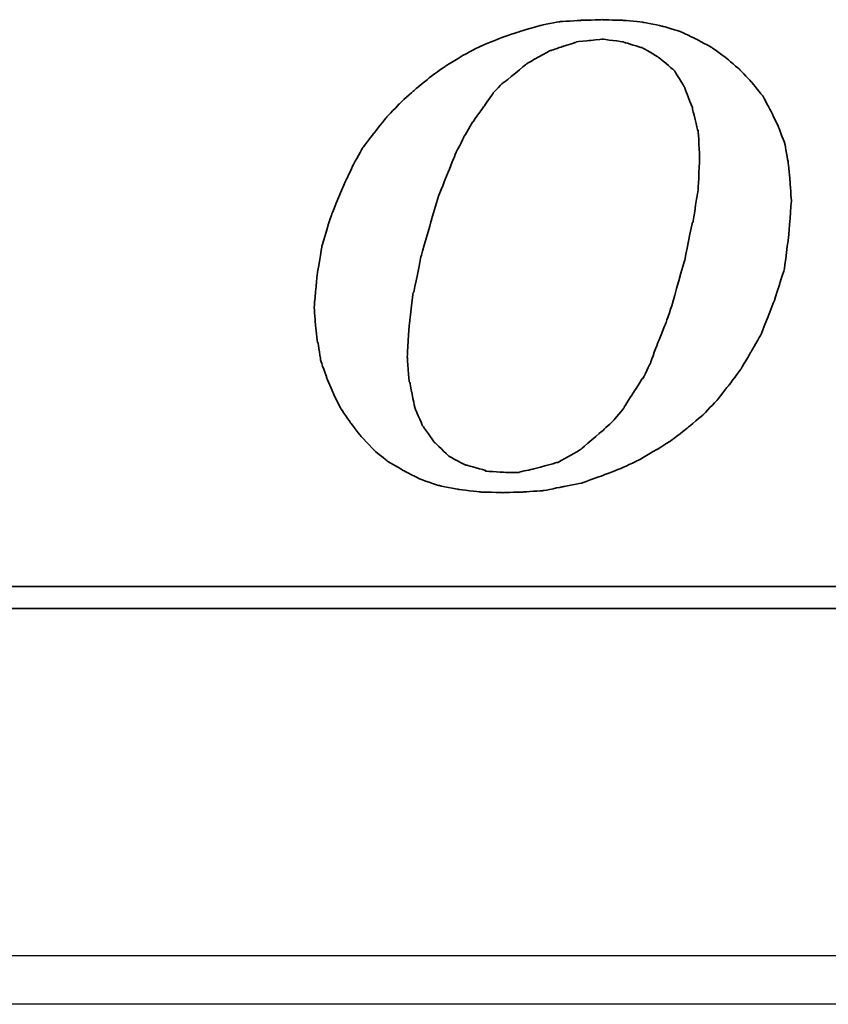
# Model space of a CAD drawing. Header units: millimetres. Extents: x -386 to 3135, y -1989 to 860.
# Tile 73 of 256: x -48.49 to -40.14, y -1641.15 to -1630.99. Entities that reach past the tile are written whole.
import ezdxf

# ---------------------------------------------------------------- set-up
doc = ezdxf.new("R2010")
doc.units = ezdxf.units.MM
doc.layers.get('0').update_dxf_attribs({"linetype": 'CONTINUOUS'})
doc.layers.add('DIM', color=4, linetype='CONTINUOUS')
doc.layers.add('layer 1', color=7, linetype='CONTINUOUS')

# ---------------------------------------------------------------- blocks, each defined once
blk = doc.blocks.new('TBI MOTION logo(完整正式版)')
at = {"layer": 'layer 1', "color": 22, "lineweight": 35}
for points, knots in [([(-11.34375, -6.98375), (-11.34375, -6.98375), (-10.91375, -7.43875), (-10.91375, -7.43875), (-10.91375, -7.43875), (-10.91375, -7.43875), (-10.38625, -7.87125), (-10.38625, -7.87125), (-10.38625, -7.87125), (-10.38625, -7.87125), (-9.81125, -8.20375), (-9.81125, -8.20375), (-9.81125, -8.20375), (-9.81125, -8.20375), (-9.21125, -8.51875), (-9.21125, -8.51875), (-9.21125, -8.51875), (-9.21125, -8.51875), (-8.51625, -8.75875), (-8.51625, -8.75875), (-8.51625, -8.75875), (-8.51625, -8.75875), (-7.77125, -8.90375), (-7.77125, -8.90375), (-7.77125, -8.90375), (-7.77125, -8.90375), (-6.97875, -8.99875), (-6.97875, -8.99875), (-6.97875, -8.99875), (-6.97875, -8.99875), (-6.14125, -9.02375), (-6.14125, -9.02375), (-6.14125, -9.02375), (-6.14125, -9.02375), (-5.37125, -8.99875), (-5.37125, -8.99875), (-5.37125, -8.99875), (-5.37125, -8.99875), (-4.65375, -8.94875), (-4.65375, -8.94875), (-4.65375, -8.94875), (-4.65375, -8.94875), (-3.93375, -8.80625), (-3.93375, -8.80625), (-3.93375, -8.80625), (-3.93375, -8.80625), (-3.21375, -8.66375), (-3.21375, -8.66375), (-3.21375, -8.66375), (-3.21375, -8.66375), (-2.49375, -8.39875), (-2.49375, -8.39875), (-2.49375, -8.39875), (-2.49375, -8.39875), (-1.79875, -8.13375), (-1.79875, -8.13375), (-1.79875, -8.13375), (-1.79875, -8.13375), (-1.17375, -7.84375), (-1.17375, -7.84375), (-1.17375, -7.84375), (-1.17375, -7.84375), (-0.52375, -7.46375), (-0.52375, -7.46375), (-0.52375, -7.46375), (-0.52375, -7.46375), (0.10124, -7.07875), (0.10124, -7.07875), (0.10124, -7.07875), (0.10124, -7.07875), (0.67625, -6.62375), (0.67625, -6.62375), (0.67625, -6.62375), (0.67625, -6.62375), (1.24874, -6.14375), (1.24874, -6.14375), (1.24874, -6.14375), (1.24874, -6.14375), (1.72874, -5.64125), (1.72874, -5.64125), (1.72874, -5.64125), (1.72874, -5.64125), (2.18624, -5.06375), (2.18624, -5.06375), (2.18624, -5.06375), (2.18624, -5.06375), (2.61625, -4.48874), (2.61625, -4.48874), (2.61625, -4.48874), (2.61625, -4.48874), (3.00125, -3.83874), (3.00125, -3.83874), (3.00125, -3.83874), (3.00125, -3.83874), (3.36124, -3.21374), (3.36124, -3.21374), (3.36124, -3.21374), (3.36124, -3.21374), (3.84374, -1.99125), (3.84374, -1.99125), (3.84374, -1.99125), (3.84374, -1.99125), (4.22625, -0.81875), (4.22625, -0.81875), (4.22625, -0.81875), (4.22625, -0.81875), (4.39125, 0.45624), (4.39125, 0.45624), (4.39125, 0.45624), (4.39125, 0.45624), (4.48874, 1.70124), (4.48874, 1.70124), (4.48874, 1.70124), (4.48874, 1.70124), (4.43874, 2.44625), (4.43874, 2.44625), (4.43874, 2.44625), (4.43874, 2.44625), (4.36874, 3.14125), (4.36874, 3.14125), (4.36874, 3.14125), (4.36874, 3.14125), (4.25125, 3.81125), (4.25125, 3.81125), (4.25125, 3.81125), (4.25125, 3.81125), (4.03124, 4.41125), (4.03124, 4.41125), (4.03124, 4.41125), (4.03124, 4.41125), (3.74374, 5.01125), (3.74374, 5.01125), (3.74374, 5.01125), (3.74374, 5.01125), (3.43124, 5.58875), (3.43124, 5.58875), (3.43124, 5.58875), (3.43124, 5.58875), (3.02625, 6.09125), (3.02625, 6.09125), (3.02625, 6.09125), (3.02625, 6.09125), (2.59374, 6.54875), (2.59374, 6.54875), (2.59374, 6.54875), (2.59374, 6.54875), (2.09124, 6.98125), (2.09124, 6.98125), (2.09124, 6.98125), (2.09124, 6.98125), (1.56124, 7.36625), (1.56124, 7.36625), (1.56124, 7.36625), (1.56124, 7.36625), (0.98624, 7.67625), (0.98624, 7.67625), (0.98624, 7.67625), (0.98624, 7.67625), (0.38624, 7.96375), (0.38624, 7.96375), (0.38624, 7.96375), (0.38624, 7.96375), (-0.25875, 8.15625), (-0.25875, 8.15625), (-0.25875, 8.15625), (-0.25875, 8.15625), (-0.98125, 8.30125), (-0.98125, 8.30125), (-0.98125, 8.30125), (-0.98125, 8.30125), (-1.70124, 8.37125), (-1.70124, 8.37125), (-1.70124, 8.37125), (-1.70124, 8.37125), (-2.49375, 8.39624), (-2.49375, 8.39624), (-2.49375, 8.39624), (-2.49375, 8.39624), (-3.28625, 8.37125), (-3.28625, 8.37125), (-3.28625, 8.37125), (-3.28625, 8.37125), (-4.05125, 8.32125), (-4.05125, 8.32125), (-4.05125, 8.32125), (-4.05125, 8.32125), (-4.77375, 8.18125), (-4.77375, 8.18125), (-4.77375, 8.18125), (-4.77375, 8.18125), (-5.51625, 7.96375), (-5.51625, 7.96375), (-5.51625, 7.96375), (-5.51625, 7.96375), (-6.21125, 7.72625), (-6.21125, 7.72625), (-6.21125, 7.72625), (-6.21125, 7.72625), (-6.92875, 7.43625), (-6.92875, 7.43625), (-6.92875, 7.43625), (-6.92875, 7.43625), (-7.57875, 7.10125), (-7.57875, 7.10125), (-7.57875, 7.10125), (-7.57875, 7.10125), (-8.24875, 6.69125), (-8.24875, 6.69125), (-8.24875, 6.69125), (-8.24875, 6.69125), (-8.84875, 6.26125), (-8.84875, 6.26125), (-8.84875, 6.26125), (-8.84875, 6.26125), (-9.42625, 5.78125), (-9.42625, 5.78125), (-9.42625, 5.78125), (-9.42625, 5.78125), (-9.95375, 5.30125), (-9.95375, 5.30125), (-9.95375, 5.30125), (-9.95375, 5.30125), (-10.43375, 4.79624), (-10.43375, 4.79624), (-10.43375, 4.79624), (-10.43375, 4.79624), (-10.88875, 4.22125), (-10.88875, 4.22125), (-10.88875, 4.22125), (-10.88875, 4.22125), (-11.29875, 3.69375), (-11.29875, 3.69375), (-11.29875, 3.69375), (-11.29875, 3.69375), (-11.63375, 3.09125), (-11.63375, 3.09125), (-11.63375, 3.09125), (-11.63375, 3.09125), (-11.91875, 2.49625), (-11.91875, 2.49625), (-11.91875, 2.49625), (-11.91875, 2.49625), (-12.44875, 1.24625), (-12.44875, 1.24625), (-12.44875, 1.24625), (-12.44875, 1.24625), (-12.80875, 0.06874), (-12.80875, 0.06874), (-12.80875, 0.06874), (-12.80875, 0.06874), (-12.99875, -1.07875), (-12.99875, -1.07875), (-12.99875, -1.07875), (-12.99875, -1.07875), (-13.09375, -2.18375), (-13.09375, -2.18375), (-13.09375, -2.18375), (-13.09375, -2.18375), (-13.04875, -2.85375), (-13.04875, -2.85375), (-13.04875, -2.85375), (-13.04875, -2.85375), (-12.97375, -3.50375), (-12.97375, -3.50375), (-12.97375, -3.50375), (-12.97375, -3.50375), (-12.95375, -3.50375), (-12.95375, -3.50375), (-12.95375, -3.50375), (-12.95375, -3.50375), (-12.85375, -4.17375), (-12.85375, -4.17375), (-12.85375, -4.17375), (-12.85375, -4.17375), (-12.63875, -4.77624), (-12.63875, -4.77624), (-12.63875, -4.77624), (-12.63875, -4.77624), (-12.39875, -5.35125), (-12.39875, -5.35125), (-12.39875, -5.35125), (-12.39875, -5.35125), (-12.11375, -5.92875), (-12.11375, -5.92875), (-12.11375, -5.92875), (-12.11375, -5.92875), (-11.75375, -6.45375), (-11.75375, -6.45375), (-11.75375, -6.45375), (-11.75375, -6.45375), (-11.34375, -6.98375), (-11.34375, -6.98375)], [0, 0, 0, 0, 0.01369863, 0.01369863, 0.01369863, 0.01369864, 0.02739726, 0.02739726, 0.02739726, 0.02739727, 0.04109589, 0.04109589, 0.04109589, 0.0410959, 0.05479452, 0.05479452, 0.05479452, 0.05479453, 0.06849315, 0.06849315, 0.06849315, 0.06849316, 0.08219178, 0.08219178, 0.08219178, 0.08219179, 0.09589041, 0.09589041, 0.09589041, 0.09589042, 0.10958904, 0.10958904, 0.10958904, 0.10958905, 0.12328767, 0.12328767, 0.12328767, 0.12328768, 0.1369863, 0.1369863, 0.1369863, 0.13698631, 0.15068493, 0.15068493, 0.15068493, 0.15068494, 0.16438356, 0.16438356, 0.16438356, 0.16438357, 0.17808219, 0.17808219, 0.17808219, 0.1780822, 0.19178082, 0.19178082, 0.19178082, 0.19178083, 0.20547945, 0.20547945, 0.20547945, 0.20547946, 0.21917808, 0.21917808, 0.21917808, 0.21917809, 0.23287671, 0.23287671, 0.23287671, 0.23287672, 0.24657534, 0.24657534, 0.24657534, 0.24657535, 0.26027397, 0.26027397, 0.26027397, 0.26027398, 0.2739726, 0.2739726, 0.2739726, 0.27397261, 0.28767123, 0.28767123, 0.28767123, 0.28767124, 0.30136986, 0.30136986, 0.30136986, 0.30136987, 0.31506849, 0.31506849, 0.31506849, 0.3150685, 0.32876712, 0.32876712, 0.32876712, 0.32876713, 0.34246575, 0.34246575, 0.34246575, 0.34246576, 0.35616438, 0.35616438, 0.35616438, 0.35616439, 0.36986301, 0.36986301, 0.36986301, 0.36986302, 0.38356164, 0.38356164, 0.38356164, 0.38356165, 0.39726027, 0.39726027, 0.39726027, 0.39726028, 0.4109589, 0.4109589, 0.4109589, 0.41095891, 0.42465753, 0.42465753, 0.42465753, 0.42465754, 0.43835616, 0.43835616, 0.43835616, 0.43835617, 0.45205479, 0.45205479, 0.45205479, 0.4520548, 0.46575342, 0.46575342, 0.46575342, 0.46575343, 0.47945205, 0.47945205, 0.47945205, 0.47945206, 0.49315068, 0.49315068, 0.49315068, 0.49315069, 0.50684932, 0.50684932, 0.50684932, 0.50684933, 0.52054795, 0.52054795, 0.52054795, 0.52054796, 0.53424658, 0.53424658, 0.53424658, 0.53424659, 0.54794521, 0.54794521, 0.54794521, 0.54794522, 0.56164384, 0.56164384, 0.56164384, 0.56164385, 0.57534247, 0.57534247, 0.57534247, 0.57534248, 0.5890411, 0.5890411, 0.5890411, 0.58904111, 0.60273973, 0.60273973, 0.60273973, 0.60273974, 0.61643836, 0.61643836, 0.61643836, 0.61643837, 0.63013699, 0.63013699, 0.63013699, 0.630137, 0.64383562, 0.64383562, 0.64383562, 0.64383563, 0.65753425, 0.65753425, 0.65753425, 0.65753426, 0.67123288, 0.67123288, 0.67123288, 0.67123289, 0.68493151, 0.68493151, 0.68493151, 0.68493152, 0.69863014, 0.69863014, 0.69863014, 0.69863015, 0.71232877, 0.71232877, 0.71232877, 0.71232878, 0.7260274, 0.7260274, 0.7260274, 0.72602741, 0.73972603, 0.73972603, 0.73972603, 0.73972604, 0.75342466, 0.75342466, 0.75342466, 0.75342467, 0.76712329, 0.76712329, 0.76712329, 0.7671233, 0.78082192, 0.78082192, 0.78082192, 0.78082193, 0.79452055, 0.79452055, 0.79452055, 0.79452056, 0.80821918, 0.80821918, 0.80821918, 0.80821919, 0.82191781, 0.82191781, 0.82191781, 0.82191782, 0.83561644, 0.83561644, 0.83561644, 0.83561645, 0.84931507, 0.84931507, 0.84931507, 0.84931508, 0.8630137, 0.8630137, 0.8630137, 0.86301371, 0.87671233, 0.87671233, 0.87671233, 0.87671234, 0.89041096, 0.89041096, 0.89041096, 0.89041097, 0.90410959, 0.90410959, 0.90410959, 0.9041096, 0.91780822, 0.91780822, 0.91780822, 0.91780823, 0.93150685, 0.93150685, 0.93150685, 0.93150686, 0.94520548, 0.94520548, 0.94520548, 0.94520549, 0.95890411, 0.95890411, 0.95890411, 0.95890412, 0.97260274, 0.97260274, 0.97260274, 0.97260275, 0.98630137, 0.98630137, 0.98630137, 0.98630138, 1, 1, 1, 1]), ([(-8.77875, 1.03124), (-8.77875, 1.03124), (-8.51625, 1.89625), (-8.51625, 1.89625), (-8.51625, 1.89625), (-8.51625, 1.89625), (-8.20375, 2.66375), (-8.20375, 2.66375), (-8.20375, 2.66375), (-8.20375, 2.66375), (-7.91625, 3.38125), (-7.91625, 3.38125), (-7.91625, 3.38125), (-7.91625, 3.38125), (-7.91625, 3.40624), (-7.91625, 3.40624), (-7.91625, 3.40624), (-7.91625, 3.40624), (-7.57875, 4.07624), (-7.57875, 4.07624), (-7.57875, 4.07624), (-7.57875, 4.07624), (-7.24375, 4.65125), (-7.24375, 4.65125), (-7.24375, 4.65125), (-7.24375, 4.65125), (-7.21875, 4.65125), (-7.21875, 4.65125), (-7.21875, 4.65125), (-7.21875, 4.65125), (-7.21875, 4.67624), (-7.21875, 4.67624), (-7.21875, 4.67624), (-7.21875, 4.67624), (-6.83625, 5.20375), (-6.83625, 5.20375), (-6.83625, 5.20375), (-6.83625, 5.20375), (-6.49875, 5.68625), (-6.49875, 5.68625), (-6.49875, 5.68625), (-6.49875, 5.68625), (-6.49875, 5.70625), (-6.49875, 5.70625), (-6.49875, 5.70625), (-6.49875, 5.70625), (-6.11625, 6.09125), (-6.11625, 6.09125), (-6.11625, 6.09125), (-6.11625, 6.09125), (-6.09125, 6.09125), (-6.09125, 6.09125), (-6.09125, 6.09125), (-6.09125, 6.09125), (-5.27375, 6.76625), (-5.27375, 6.76625), (-5.27375, 6.76625), (-5.27375, 6.76625), (-5.24875, 6.76625), (-5.24875, 6.76625), (-5.24875, 6.76625), (-5.24875, 6.76625), (-5.24875, 6.78625), (-5.24875, 6.78625), (-5.24875, 6.78625), (-5.24875, 6.78625), (-4.38875, 7.26624), (-4.38875, 7.26624), (-4.38875, 7.26624), (-4.38875, 7.26624), (-4.36125, 7.26624), (-4.36125, 7.26624), (-4.36125, 7.26624), (-4.36125, 7.26624), (-3.93375, 7.41125), (-3.93375, 7.41125), (-3.93375, 7.41125), (-3.93375, 7.41125), (-3.47375, 7.55625), (-3.47375, 7.55625), (-3.47375, 7.55625), (-3.47375, 7.55625), (-3.45375, 7.55625), (-3.45375, 7.55625), (-3.45375, 7.55625), (-3.45375, 7.55625), (-3.42875, 7.58124), (-3.42875, 7.58124), (-3.42875, 7.58124), (-3.42875, 7.58124), (-2.97375, 7.62625), (-2.97375, 7.62625), (-2.97375, 7.62625), (-2.97375, 7.62625), (-2.49375, 7.67625), (-2.49375, 7.67625), (-2.49375, 7.67625), (-2.49375, 7.67625), (-2.46875, 7.67625), (-2.46875, 7.67625), (-2.46875, 7.67625), (-2.46875, 7.67625), (-1.70124, 7.58124), (-1.70124, 7.58124), (-1.70124, 7.58124), (-1.70124, 7.58124), (-1.67875, 7.55625), (-1.67875, 7.55625), (-1.67875, 7.55625), (-1.67875, 7.55625), (-1.65375, 7.55625), (-1.65375, 7.55625), (-1.65375, 7.55625), (-1.65375, 7.55625), (-1.03125, 7.36625), (-1.03125, 7.36625), (-1.03125, 7.36625), (-1.03125, 7.36625), (-1.00625, 7.36625), (-1.00625, 7.36625), (-1.00625, 7.36625), (-1.00625, 7.36625), (-0.43124, 7.02624), (-0.43124, 7.02624), (-0.43124, 7.02624), (-0.43124, 7.02624), (-0.40625, 7.00624), (-0.40625, 7.00624), (-0.40625, 7.00624), (-0.40625, 7.00624), (0.12124, 6.57124), (0.12124, 6.57124), (0.12124, 6.57124), (0.12124, 6.57124), (0.14624, 6.54875), (0.14624, 6.54875), (0.14624, 6.54875), (0.14624, 6.54875), (0.17124, 6.52375), (0.17124, 6.52375), (0.17124, 6.52375), (0.17124, 6.52375), (0.55625, 5.89875), (0.55625, 5.89875), (0.55625, 5.89875), (0.55625, 5.89875), (0.55625, 5.87625), (0.55625, 5.87625), (0.55625, 5.87625), (0.55625, 5.87625), (0.84124, 5.15625), (0.84124, 5.15625), (0.84124, 5.15625), (0.84124, 5.15625), (0.84124, 5.13125), (0.84124, 5.13125), (0.84124, 5.13125), (0.84124, 5.13125), (1.03624, 4.31875), (1.03624, 4.31875), (1.03624, 4.31875), (1.03624, 4.31875), (1.05624, 4.31875), (1.05624, 4.31875), (1.05624, 4.31875), (1.05624, 4.31875), (1.05624, 4.29125), (1.05624, 4.29125), (1.05624, 4.29125), (1.05624, 4.29125), (1.10625, 3.33125), (1.10625, 3.33125), (1.10625, 3.33125), (1.10625, 3.33125), (1.10625, 3.30875), (1.10625, 3.30875), (1.10625, 3.30875), (1.10625, 3.30875), (1.05624, 2.20624), (1.05624, 2.20624), (1.05624, 2.20624), (1.05624, 2.20624), (1.05624, 2.18124), (1.05624, 2.18124), (1.05624, 2.18124), (1.05624, 2.18124), (0.86624, 0.93624), (0.86624, 0.93624), (0.86624, 0.93624), (0.86624, 0.93624), (0.84124, 0.93624), (0.84124, 0.93624), (0.84124, 0.93624), (0.84124, 0.93624), (0.55625, -0.45874), (0.55625, -0.45874), (0.55625, -0.45874), (0.55625, -0.45874), (0.12124, -1.99125), (0.12124, -1.99125), (0.12124, -1.99125), (0.12124, -1.99125), (0.12124, -2.01874), (0.12124, -2.01874), (0.12124, -2.01874), (0.12124, -2.01874), (-0.13874, -2.78375), (-0.13874, -2.78375), (-0.13874, -2.78375), (-0.13874, -2.78375), (-0.43124, -3.50375), (-0.43124, -3.50375), (-0.43124, -3.50375), (-0.43124, -3.50375), (-0.69375, -4.19875), (-0.69375, -4.19875), (-0.69375, -4.19875), (-0.69375, -4.19875), (-0.69375, -4.22375), (-0.69375, -4.22375), (-0.69375, -4.22375), (-0.69375, -4.22375), (-0.98125, -4.82374), (-0.98125, -4.82374), (-0.98125, -4.82374), (-0.98125, -4.82374), (-1.00625, -4.82374), (-1.00625, -4.82374), (-1.00625, -4.82374), (-1.00625, -4.82374), (-1.33875, -5.35125), (-1.33875, -5.35125), (-1.33875, -5.35125), (-1.33875, -5.35125), (-1.67875, -5.87875), (-1.67875, -5.87875), (-1.67875, -5.87875), (-1.67875, -5.87875), (-1.67875, -5.90375), (-1.67875, -5.90375), (-1.67875, -5.90375), (-1.67875, -5.90375), (-2.05875, -6.35875), (-2.05875, -6.35875), (-2.05875, -6.35875), (-2.05875, -6.35875), (-2.08375, -6.38375), (-2.08375, -6.38375), (-2.08375, -6.38375), (-2.08375, -6.38375), (-2.46875, -6.74375), (-2.46875, -6.74375), (-2.46875, -6.74375), (-2.46875, -6.74375), (-3.25875, -7.41625), (-3.25875, -7.41625), (-3.25875, -7.41625), (-3.25875, -7.41625), (-3.28625, -7.43875), (-3.28625, -7.43875), (-3.28625, -7.43875), (-3.28625, -7.43875), (-4.12375, -7.91875), (-4.12375, -7.91875), (-4.12375, -7.91875), (-4.12375, -7.91875), (-4.14875, -7.91875), (-4.14875, -7.91875), (-4.14875, -7.91875), (-4.14875, -7.91875), (-4.17125, -7.91875), (-4.17125, -7.91875), (-4.17125, -7.91875), (-4.17125, -7.91875), (-5.03375, -8.15875), (-5.03375, -8.15875), (-5.03375, -8.15875), (-5.03375, -8.15875), (-5.51625, -8.25625), (-5.51625, -8.25625), (-5.51625, -8.25625), (-5.51625, -8.25625), (-5.54125, -8.27875), (-5.54125, -8.27875), (-5.54125, -8.27875), (-5.54125, -8.27875), (-5.56375, -8.27875), (-5.56375, -8.27875), (-5.56375, -8.27875), (-5.56375, -8.27875), (-5.99625, -8.27875), (-5.99625, -8.27875), (-5.99625, -8.27875), (-5.99625, -8.27875), (-6.76375, -8.23125), (-6.76375, -8.23125), (-6.76375, -8.23125), (-6.76375, -8.23125), (-6.78875, -8.23125), (-6.78875, -8.23125), (-6.78875, -8.23125), (-6.78875, -8.23125), (-6.78875, -8.20375), (-6.78875, -8.20375), (-6.78875, -8.20375), (-6.78875, -8.20375), (-7.45875, -8.01375), (-7.45875, -8.01375), (-7.45875, -8.01375), (-7.45875, -8.01375), (-7.48375, -8.01375), (-7.48375, -8.01375), (-7.48375, -8.01375), (-7.48375, -8.01375), (-7.50875, -8.01375), (-7.50875, -8.01375), (-7.50875, -8.01375), (-7.50875, -8.01375), (-8.13125, -7.67875), (-8.13125, -7.67875), (-8.13125, -7.67875), (-8.13125, -7.67875), (-8.15625, -7.65375), (-8.15625, -7.65375), (-8.15625, -7.65375), (-8.15625, -7.65375), (-8.65875, -7.17375), (-8.65875, -7.17375), (-8.65875, -7.17375), (-8.65875, -7.17375), (-8.68375, -7.14875), (-8.68375, -7.14875), (-8.68375, -7.14875), (-8.68375, -7.14875), (-9.08875, -6.57375), (-9.08875, -6.57375), (-9.08875, -6.57375), (-9.08875, -6.57375), (-9.11375, -6.54875), (-9.11375, -6.54875), (-9.11375, -6.54875), (-9.11375, -6.54875), (-9.11375, -6.52875), (-9.11375, -6.52875), (-9.11375, -6.52875), (-9.11375, -6.52875), (-9.40375, -5.85375), (-9.40375, -5.85375), (-9.40375, -5.85375), (-9.40375, -5.85375), (-9.40375, -5.82875), (-9.40375, -5.82875), (-9.40375, -5.82875), (-9.40375, -5.82875), (-9.56875, -4.96875), (-9.56875, -4.96875), (-9.56875, -4.96875), (-9.56875, -4.96875), (-9.59375, -4.94375), (-9.59375, -4.94375), (-9.59375, -4.94375), (-9.59375, -4.94375), (-9.66375, -4.03375), (-9.66375, -4.03375), (-9.66375, -4.03375), (-9.66375, -4.03375), (-9.66375, -4.00875), (-9.66375, -4.00875), (-9.66375, -4.00875), (-9.66375, -4.00875), (-9.59375, -2.85375), (-9.59375, -2.85375), (-9.59375, -2.85375), (-9.59375, -2.85375), (-9.45125, -1.65875), (-9.45125, -1.65875), (-9.45125, -1.65875), (-9.45125, -1.65875), (-9.42625, -1.63375), (-9.42625, -1.63375), (-9.42625, -1.63375), (-9.42625, -1.63375), (-9.16125, -0.33875), (-9.16125, -0.33875), (-9.16125, -0.33875), (-9.16125, -0.33875), (-8.77875, 1.00624), (-8.77875, 1.00624), (-8.77875, 1.00624), (-8.77875, 1.00624), (-8.77875, 1.03124), (-8.77875, 1.03124)], [0, 0, 0, 0, 0.01020408, 0.01020408, 0.01020408, 0.01020409, 0.02040816, 0.02040816, 0.02040816, 0.02040817, 0.03061224, 0.03061224, 0.03061224, 0.03061225, 0.04081633, 0.04081633, 0.04081633, 0.04081634, 0.05102041, 0.05102041, 0.05102041, 0.05102042, 0.06122449, 0.06122449, 0.06122449, 0.0612245, 0.07142857, 0.07142857, 0.07142857, 0.07142858, 0.08163265, 0.08163265, 0.08163265, 0.08163266, 0.09183673, 0.09183673, 0.09183673, 0.09183674, 0.10204082, 0.10204082, 0.10204082, 0.10204083, 0.1122449, 0.1122449, 0.1122449, 0.11224491, 0.12244898, 0.12244898, 0.12244898, 0.12244899, 0.13265306, 0.13265306, 0.13265306, 0.13265307, 0.14285714, 0.14285714, 0.14285714, 0.14285715, 0.15306122, 0.15306122, 0.15306122, 0.15306123, 0.16326531, 0.16326531, 0.16326531, 0.16326532, 0.17346939, 0.17346939, 0.17346939, 0.1734694, 0.18367347, 0.18367347, 0.18367347, 0.18367348, 0.19387755, 0.19387755, 0.19387755, 0.19387756, 0.20408163, 0.20408163, 0.20408163, 0.20408164, 0.21428571, 0.21428571, 0.21428571, 0.21428572, 0.2244898, 0.2244898, 0.2244898, 0.22448981, 0.23469388, 0.23469388, 0.23469388, 0.23469389, 0.24489796, 0.24489796, 0.24489796, 0.24489797, 0.25510204, 0.25510204, 0.25510204, 0.25510205, 0.26530612, 0.26530612, 0.26530612, 0.26530613, 0.2755102, 0.2755102, 0.2755102, 0.27551021, 0.28571429, 0.28571429, 0.28571429, 0.2857143, 0.29591837, 0.29591837, 0.29591837, 0.29591838, 0.30612245, 0.30612245, 0.30612245, 0.30612246, 0.31632653, 0.31632653, 0.31632653, 0.31632654, 0.32653061, 0.32653061, 0.32653061, 0.32653062, 0.33673469, 0.33673469, 0.33673469, 0.3367347, 0.34693878, 0.34693878, 0.34693878, 0.34693879, 0.35714286, 0.35714286, 0.35714286, 0.35714287, 0.36734694, 0.36734694, 0.36734694, 0.36734695, 0.37755102, 0.37755102, 0.37755102, 0.37755103, 0.3877551, 0.3877551, 0.3877551, 0.38775511, 0.39795918, 0.39795918, 0.39795918, 0.39795919, 0.40816327, 0.40816327, 0.40816327, 0.40816328, 0.41836735, 0.41836735, 0.41836735, 0.41836736, 0.42857143, 0.42857143, 0.42857143, 0.42857144, 0.43877551, 0.43877551, 0.43877551, 0.43877552, 0.44897959, 0.44897959, 0.44897959, 0.4489796, 0.45918367, 0.45918367, 0.45918367, 0.45918368, 0.46938776, 0.46938776, 0.46938776, 0.46938777, 0.47959184, 0.47959184, 0.47959184, 0.47959185, 0.48979592, 0.48979592, 0.48979592, 0.48979593, 0.5, 0.5, 0.5, 0.50000001, 0.51020408, 0.51020408, 0.51020408, 0.51020409, 0.52040816, 0.52040816, 0.52040816, 0.52040817, 0.53061224, 0.53061224, 0.53061224, 0.53061225, 0.54081633, 0.54081633, 0.54081633, 0.54081634, 0.55102041, 0.55102041, 0.55102041, 0.55102042, 0.56122449, 0.56122449, 0.56122449, 0.5612245, 0.57142857, 0.57142857, 0.57142857, 0.57142858, 0.58163265, 0.58163265, 0.58163265, 0.58163266, 0.59183673, 0.59183673, 0.59183673, 0.59183674, 0.60204082, 0.60204082, 0.60204082, 0.60204083, 0.6122449, 0.6122449, 0.6122449, 0.61224491, 0.62244898, 0.62244898, 0.62244898, 0.62244899, 0.63265306, 0.63265306, 0.63265306, 0.63265307, 0.64285714, 0.64285714, 0.64285714, 0.64285715, 0.65306122, 0.65306122, 0.65306122, 0.65306123, 0.66326531, 0.66326531, 0.66326531, 0.66326532, 0.67346939, 0.67346939, 0.67346939, 0.6734694, 0.68367347, 0.68367347, 0.68367347, 0.68367348, 0.69387755, 0.69387755, 0.69387755, 0.69387756, 0.70408163, 0.70408163, 0.70408163, 0.70408164, 0.71428571, 0.71428571, 0.71428571, 0.71428572, 0.7244898, 0.7244898, 0.7244898, 0.72448981, 0.73469388, 0.73469388, 0.73469388, 0.73469389, 0.74489796, 0.74489796, 0.74489796, 0.74489797, 0.75510204, 0.75510204, 0.75510204, 0.75510205, 0.76530612, 0.76530612, 0.76530612, 0.76530613, 0.7755102, 0.7755102, 0.7755102, 0.77551021, 0.78571429, 0.78571429, 0.78571429, 0.7857143, 0.79591837, 0.79591837, 0.79591837, 0.79591838, 0.80612245, 0.80612245, 0.80612245, 0.80612246, 0.81632653, 0.81632653, 0.81632653, 0.81632654, 0.82653061, 0.82653061, 0.82653061, 0.82653062, 0.83673469, 0.83673469, 0.83673469, 0.8367347, 0.84693878, 0.84693878, 0.84693878, 0.84693879, 0.85714286, 0.85714286, 0.85714286, 0.85714287, 0.86734694, 0.86734694, 0.86734694, 0.86734695, 0.87755102, 0.87755102, 0.87755102, 0.87755103, 0.8877551, 0.8877551, 0.8877551, 0.88775511, 0.89795918, 0.89795918, 0.89795918, 0.89795919, 0.90816327, 0.90816327, 0.90816327, 0.90816328, 0.91836735, 0.91836735, 0.91836735, 0.91836736, 0.92857143, 0.92857143, 0.92857143, 0.92857144, 0.93877551, 0.93877551, 0.93877551, 0.93877552, 0.94897959, 0.94897959, 0.94897959, 0.9489796, 0.95918367, 0.95918367, 0.95918367, 0.95918368, 0.96938776, 0.96938776, 0.96938776, 0.96938777, 0.97959184, 0.97959184, 0.97959184, 0.97959185, 0.98979592, 0.98979592, 0.98979592, 0.98979593, 1, 1, 1, 1]), ([(75.90875, -9.47875), (75.90875, -9.47875), (75.90875, -12.28625), (75.90875, -12.28625), (75.90875, -12.28625), (75.90875, -12.28625), (75.90875, -12.47875), (75.90875, -12.47875), (75.90875, -12.47875), (75.90875, -12.47875), (75.71625, -12.47875), (75.71625, -12.47875), (75.71625, -12.47875), (75.71625, -12.47875), (-88.32875, -12.47875), (-88.32875, -12.47875), (-88.32875, -12.47875), (-88.32875, -12.47875), (-88.32875, -13.29375), (-88.32875, -13.29375), (-88.32875, -13.29375), (-88.32875, -13.29375), (82.89125, -13.29375), (82.89125, -13.29375), (82.89125, -13.29375), (82.89125, -13.29375), (75.90875, -9.47875), (75.90875, -9.47875)], [0, 0, 0, 0, 0.14285714, 0.14285714, 0.14285714, 0.14285715, 0.28571429, 0.28571429, 0.28571429, 0.2857143, 0.42857143, 0.42857143, 0.42857143, 0.42857144, 0.57142857, 0.57142857, 0.57142857, 0.57142858, 0.71428571, 0.71428571, 0.71428571, 0.71428572, 0.85714286, 0.85714286, 0.85714286, 0.85714287, 1, 1, 1, 1])]:
    blk.add_open_spline(points, degree=3, knots=knots, dxfattribs=at)

msp = doc.modelspace()

# ---------------------------------------------------------------- linework, layer by layer
at = {"linetype": 'Continuous'}
msp.add_line((103.666, -1640.654), (-154.822, -1640.654), dxfattribs=at)
msp.add_open_spline([(103.546, -1641.153), (-154.822, -1641.154)], degree=1, dxfattribs=at)

# ---------------------------------------------------------------- block references
at = {"layer": 'DIM', "color": 7, "xscale": 0.2802190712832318, "yscale": 0.2802190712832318, "zscale": 0.2802190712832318}
msp.add_blockref('TBI MOTION logo(完整正式版)', (-41.779, -1633.345), dxfattribs=at)

doc.saveas('drawing.dxf')
